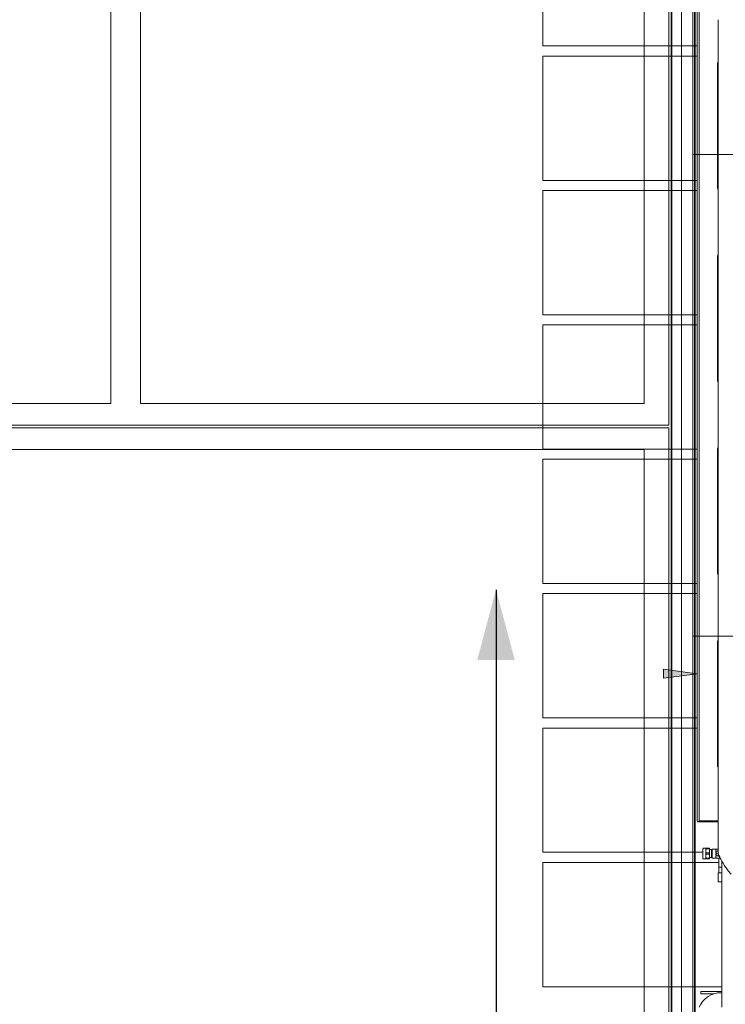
# Model space of a CAD drawing. Header units: centimetres. Extents: x -396 to 14490, y -515 to 1122.
# Tile 38 of 73: x 364 to 510, y 24 to 228. Entities that reach past the tile are written whole.
import ezdxf

# ---------------------------------------------------------------- set-up
doc = ezdxf.new("R2010")
doc.units = ezdxf.units.CM
doc.header["$MEASUREMENT"] = 0
doc.layers.add('00 - nowa technologia myjni_Nr_pióra__246', color=7, linetype='Continuous', lineweight=20, true_color=0x1db3b3)
doc.layers.add('0_Nr_pióra__142', color=7, linetype='Continuous', lineweight=20, true_color=0x004141)
doc.layers.add('299-A Wymiary Opisy', color=7, linetype='Continuous')
doc.layers.add('Nowe_Drzwi Archicad', color=7, linetype='Continuous')
for name, color, linetype, lineweight in [('299-A Wymiary Opisy_Nr_pióra__11', 7, 'Continuous', 0), ('420-K Ściany_Nr_pióra__11', 7, 'Continuous', 0), ('420-K Ściany_Nr_pióra__93', 9, 'Continuous', 20), ('Nowe_199-Z Wymiary i opisy_Nr_pióra__135', 5, 'Continuous', 20), ('Nowe_Drzwi Archicad_Nr_pióra__135', 5, 'Continuous', 13)]:
    doc.layers.add(name, color=color, linetype=linetype, lineweight=lineweight)
doc.styles.add('STYL_AUTOMATYCZNY_1', font='arial.ttf')
doc.dimstyles.new('STYL_AUTOMATYCZNY__2', dxfattribs={"dimtxt": 13, "dimasz": 7.6, "dimexe": 0.18, "dimexo": 0.0625, "dimgap": 0, "dimtad": 1, "dimdec": 0, "dimzin": 0, "dimdsep": 46, "dimtxsty": 'STYL_AUTOMATYCZNY_1', "dimblk": 'ARROWHEAD_2', "dimblk1": 'ARROWHEAD_2', "dimblk2": 'ARROWHEAD_2', "dimcen": 0.09, "dimclrd": 7, "dimclre": 7, "dimclrt": 7, "dimadec": 0, "dimazin": 0, "dimtfac": 1, "dimtdec": 4, "dimtmove": 0, "dimatfit": 3, "dimfxl": 0, "dimtolj": 1, "dimtzin": 0, "dimarcsym": 0})
doc.dimstyles.new('STYL_AUTOMATYCZNY__3', dxfattribs={"dimtxt": 0.18, "dimasz": 14.592, "dimexe": 0.18, "dimexo": 0.0625, "dimgap": 0, "dimtad": 0, "dimtih": 1, "dimtoh": 1, "dimdec": 4, "dimzin": 0, "dimdsep": 46, "dimcen": 0.09, "dimadec": 0, "dimazin": 0, "dimtfac": 1, "dimtdec": 4, "dimtmove": 0, "dimatfit": 3, "dimldrblk": 'ARROWHEAD_5', "dimfxl": 0, "dimtolj": 1, "dimtzin": 0, "dimarcsym": 0})

# ---------------------------------------------------------------- blocks, each defined once
blk = doc.blocks.new('ElemPrzekroju_79_1')
at = {"layer": 'Nowe_Drzwi Archicad_Nr_pióra__135', "color": 5, "linetype": 'Continuous', "lineweight": 20}
for p, q in [((498.88, 0), (498.88, 408.7)), ((499.04, 0), (499.04, 408.7)), ((503.88, 0), (503.88, 408.7)), ((501.02, 0), (501.02, 372.69)), ((503.72, 0), (503.72, 372.69))]:
    blk.add_line(p, q, dxfattribs=at)
at = {"layer": 'Nowe_Drzwi Archicad_Nr_pióra__135', "color": 5, "linetype": 'Continuous', "lineweight": 13}
for p, q in [((498.38, 143.8), (498.38, 264.9)), ((382.64, 148.34), (382.64, 259.85)), ((382.64, 259.85), (382.64, 148.34)), ((388.79, 148.34), (388.79, 259.85)), ((493.26, 259.85), (493.26, 148.34)), ((382.64, 148.34), (276.12, 148.34)), ((382.64, 148.34), (382.64, 148.34)), ((493.26, 148.34), (388.79, 148.34)), ((160.38, 143.8), (498.38, 143.8)), ((498.38, 143.3), (160.38, 143.3)), ((498.38, 0), (498.38, 143.3)), ((165.5, 138.76), (493.26, 138.76)), ((493.26, 138.76), (493.26, 5.05))]:
    blk.add_line(p, q, dxfattribs=at)
blk = doc.blocks.new('*D95')
at = {"layer": '299-A Wymiary Opisy_Nr_pióra__11', "color": 7, "linetype": 'Continuous', "lineweight": 0}
for p, q in [((-35.6, 516.05), (-35.6, 520.94)), ((-30.6, 513.16), (-40.6, 518.94)), ((-28.1, 516.05), (-43.1, 516.05)), ((-35.6, 0), (-35.6, 516.05)), ((-40.6, 2.89), (-30.6, -2.89))]:
    blk.add_line(p, q, dxfattribs=at)
at = {"layer": '299-A Wymiary Opisy_Nr_pióra__11', "color": 7, "lineweight": 0, "insert": (-38.2, 243.15), "char_height": 13, "attachment_point": 7, "rotation": 90, "style": 'STYL_AUTOMATYCZNY_1'}
blk.add_mtext('\\A1;{\\pql;\\fArial|b0|i0|c238|p0;\\W1.000000;516}', dxfattribs=at)
blk = doc.blocks.new('ARROWHEAD_2')
at = {"color": 0, "linetype": 'Continuous', "lineweight": 0}
for p, q in [((-0.378, -0.655), (0.378, 0.655)), ((0, 0), (-1, 0))]:
    blk.add_line(p, q, dxfattribs=at)
blk = doc.blocks.new('*D97')
at = {"layer": '299-A Wymiary Opisy_Nr_pióra__11', "color": 7, "linetype": 'Continuous', "lineweight": 0}
for p, q in [((596.11, 544.46), (596.11, 549.35)), ((601.11, 541.57), (591.11, 547.34)), ((603.61, 544.46), (588.61, 544.46)), ((596.11, 0), (596.11, 544.46)), ((591.11, 2.89), (601.11, -2.89)), ((603.61, 0), (588.61, 0)), ((596.11, -4.89), (596.11, 0))]:
    blk.add_line(p, q, dxfattribs=at)
at = {"layer": '299-A Wymiary Opisy_Nr_pióra__11', "color": 7, "lineweight": 0, "insert": (593.51, 257.36), "char_height": 13, "attachment_point": 7, "rotation": 90, "style": 'STYL_AUTOMATYCZNY_1'}
blk.add_mtext('\\A1;{\\pql;\\fArial|b0|i0|c238|p0;\\W1.000000;544}', dxfattribs=at)
blk = doc.blocks.new('ARROWHEAD_5')
at = {"linetype": 'Continuous', "lineweight": 0}
blk.add_hatch(color=0, dxfattribs=at).paths.add_polyline_path([(-1, 0.2679), (0, 0), (-1, -0.2679)])
at = {"color": 0, "linetype": 'Continuous', "lineweight": 0}
blk.add_line((0, 0), (-1, 0), dxfattribs=at)

msp = doc.modelspace()

# ---------------------------------------------------------------- hatches: boundary and pattern name
at = {"layer": '0_Nr_pióra__142', "linetype": 'Continuous', "lineweight": 20, "true_color": 0x004141}
msp.add_hatch(color=128, dxfattribs=at).paths.add_polyline_path([(504.28, 92.23), (497.34, 93.14), (497.34, 91.32)])
at = {"layer": '420-K Ściany_Nr_pióra__93', "linetype": 'Continuous', "lineweight": 20}
h = msp.add_hatch(dxfattribs=at)
h.set_pattern_fill('Siatka_50x100_0001', color=9, style=0, pattern_type=2)
h.set_pattern_definition([(0, (0, 0), (0, 100), []), (90, (0, 0), (-50, 0), [])])
h.paths.add_polyline_path([(621.76, 503.71), (621.76, 4.59), (503.38, 4.59), (503.38, 414.8), (151.54, 414.8), (151.54, 4.59), (62.03, 4.59), (62.03, 455.01)])

# ---------------------------------------------------------------- linework, layer by layer
at = {"layer": '00 - nowa technologia myjni_Nr_pióra__246', "color": 132, "linetype": 'Continuous', "lineweight": 20, "true_color": 0x1db3b3}
for p, q in [((504.28, 310.33), (504.28, 61.67)), ((504.68, 310.33), (504.68, 61.67)), ((472.28, 222.55), (472.28, 248.35)), ((508.68, 228.01), (508.68, 54.99)), ((504.28, 222.55), (472.28, 222.55)), ((472.28, 194.65), (472.28, 220.45)), ((472.28, 220.45), (504.28, 220.45)), ((508.54, 219), (508.54, 193)), ((504.28, 194.65), (472.28, 194.65)), ((508.68, 194.65), (508.54, 194.65)), ((472.28, 166.75), (472.28, 192.55)), ((472.28, 192.55), (504.28, 192.55)), ((508.54, 179), (508.54, 153)), ((508.54, 178.9), (508.68, 178.9)), ((508.54, 178.47), (508.68, 178.47)), ((508.57, 178.9), (508.68, 178.9)), ((504.28, 166.75), (472.28, 166.75)), ((508.68, 166.75), (508.54, 166.75)), ((472.28, 138.85), (472.28, 164.65)), ((472.28, 164.65), (504.28, 164.65)), ((508.54, 164.65), (508.68, 164.65)), ((504.28, 138.85), (472.28, 138.85)), ((508.54, 139), (508.54, 113)), ((508.68, 138.85), (508.54, 138.85)), ((508.54, 138.82), (508.68, 138.82)), ((508.54, 138.4), (508.57, 138.4)), ((508.54, 137.4), (508.68, 137.4)), ((508.54, 136.97), (508.68, 136.97)), ((508.57, 138.4), (508.68, 138.4)), ((508.57, 137.4), (508.68, 137.4)), ((472.28, 110.95), (472.28, 136.75)), ((472.28, 136.75), (504.28, 136.75)), ((508.54, 136.75), (508.68, 136.75)), ((504.28, 110.95), (472.28, 110.95)), ((472.28, 83.05), (472.28, 108.85)), ((472.28, 108.85), (504.28, 108.85)), ((508.54, 73), (508.54, 99)), ((508.54, 97.32), (508.68, 97.32)), ((508.54, 96.9), (508.57, 96.9)), ((508.57, 96.9), (508.68, 96.9)), ((508.54, 95.9), (508.68, 95.9)), ((508.54, 95.47), (508.68, 95.47)), ((508.57, 95.9), (508.68, 95.9)), ((504.28, 83.05), (472.28, 83.05)), ((508.68, 83.05), (508.54, 83.05)), ((472.28, 55.15), (472.28, 80.95)), ((472.28, 80.95), (504.28, 80.95)), ((508.54, 80.95), (508.68, 80.95)), ((504.38, 61.5), (504.28, 61.67)), ((504.38, 61.5), (504.58, 61.5)), ((504.58, 61.5), (504.68, 61.67)), ((505.02, 61.5), (504.58, 61.5)), ((505.02, 61.67), (504.68, 61.67)), ((508.64, 61.67), (505.02, 61.67)), ((508.64, 61.5), (505.02, 61.5)), ((508.64, 61.67), (508.68, 61.67)), ((508.64, 61.5), (508.68, 61.5)), ((505.5, 54.42), (505.5, 55.9)), ((505.6, 56), (506.1, 56)), ((506.13, 56), (506.1, 56)), ((506.1, 55.45), (506.1, 56)), ((506.1, 54.37), (506.1, 55.45)), ((506.13, 55.84), (506.13, 56)), ((506.13, 56), (506.81, 56)), ((506.13, 55.84), (506.81, 55.84)), ((506.81, 55.84), (506.81, 56)), ((506.81, 56), (506.84, 56)), ((506.85, 55.94), (506.84, 56)), ((506.85, 54.4), (506.85, 55.94)), ((506.85, 55.73), (507.3, 55.73)), ((507.3, 54.5), (507.3, 55.73)), ((507.38, 54.48), (507.38, 55.77)), ((507.47, 55.82), (508.15, 55.82)), ((508.15, 55.4), (508.15, 55.82)), ((508.15, 55.82), (508.68, 55.82)), ((508.15, 55.4), (508.47, 55.4)), ((508.37, 55.38), (508.37, 55.38)), ((508.47, 55.4), (508.63, 55.4)), ((508.63, 55.4), (508.68, 55.4)), ((508.63, 54.66), (508.63, 55.4)), ((505.5, 55.15), (472.28, 55.15)), ((505.5, 53.9), (505.5, 54.42)), ((505.6, 53.8), (506.1, 53.8)), ((506.1, 54.35), (506.1, 54.37)), ((506.1, 54.35), (506.1, 54.37)), ((506.1, 53.8), (506.1, 54.35)), ((506.1, 53.8), (506.13, 53.8)), ((506.13, 54.74), (506.13, 55.06)), ((506.13, 55.06), (506.81, 55.06)), ((506.13, 54.74), (506.81, 54.74)), ((506.13, 53.96), (506.81, 53.96)), ((506.13, 53.8), (506.13, 53.96)), ((506.13, 53.8), (506.81, 53.8)), ((506.81, 54.74), (506.81, 55.06)), ((506.81, 53.8), (506.81, 53.96)), ((506.84, 53.8), (506.81, 53.8)), ((506.85, 53.86), (506.84, 53.8)), ((506.85, 53.86), (506.85, 54.4)), ((506.85, 54.07), (507.3, 54.07)), ((507.3, 54.07), (507.3, 54.5)), ((507.38, 54.03), (507.38, 54.48)), ((507.47, 53.97), (508.15, 53.97)), ((508.15, 54.4), (508.7, 54.4)), ((508.15, 54.4), (508.15, 53.97)), ((508.15, 53.97), (508.9, 53.97)), ((508.17, 55.09), (508.17, 55)), ((508.17, 55), (508.17, 54.95)), ((508.17, 54.95), (508.37, 54.95)), ((508.17, 54.85), (508.17, 54.8)), ((508.17, 54.85), (508.37, 54.85)), ((508.17, 54.8), (508.17, 54.71)), ((508.37, 54.95), (508.37, 54.85)), ((508.37, 54.42), (508.37, 54.42)), ((508.47, 54.4), (508.63, 54.4)), ((508.63, 55.17), (508.68, 55.17)), ((508.63, 54.4), (508.63, 54.66)), ((508.63, 54.63), (508.7, 54.63)), ((508.7, 54.79), (508.7, 54.57)), ((508.7, 54.38), (508.7, 54.57)), ((508.88, 54.38), (508.7, 54.38)), ((508.79, 52.1), (508.79, 53.97)), ((508.9, 54.32), (508.9, 53.97)), ((509.07, 53.97), (508.9, 53.97)), ((509.38, 23), (509.38, 53.38)), ((472.28, 27.25), (472.28, 53.05)), ((472.28, 53.05), (508.79, 53.05)), ((509.38, 52.1), (508.79, 52.1)), ((508.81, 50.9), (508.81, 52.1)), ((508.65, 50.9), (508.65, 49.05)), ((509.38, 50.9), (508.65, 50.9)), ((508.65, 49.05), (508.65, 49)), ((508.65, 49), (509.25, 49)), ((509.25, 49), (509.28, 49)), ((509.28, 49), (509.25, 49)), ((509.28, 49), (509.38, 49)), ((509.38, 27.25), (472.28, 27.25)), ((509.38, 26.25), (505.03, 26.25)), ((505.03, 25.75), (505.03, 26.25)), ((507.72, 25.75), (505.03, 25.75)), ((509.28, 26), (509.38, 26))]:
    msp.add_line(p, q, dxfattribs=at)
msp.add_lwpolyline([(497.34, 91.32), (504.28, 92.23), (497.34, 93.14)], close=True, dxfattribs=at)
for points in [[(506.81, 55.06), (506.83, 55.21), (506.84, 55.34), (506.84, 55.51), (506.83, 55.67), (506.81, 55.84)], [(508.17, 55.09), (508.18, 55.14), (508.19, 55.19), (508.21, 55.23), (508.24, 55.29), (508.29, 55.34), (508.33, 55.36), (508.37, 55.38)], [(508.17, 54.71), (508.18, 54.66), (508.19, 54.61), (508.21, 54.57), (508.24, 54.51), (508.29, 54.46), (508.33, 54.44), (508.37, 54.42)], [(511.34, 50.62), (511.13, 50.85), (510.92, 51.09), (510.72, 51.34), (510.58, 51.52), (510.44, 51.71), (510.3, 51.9), (510.16, 52.1), (509.9, 52.49), (509.66, 52.89), (509.42, 53.3), (509.2, 53.72), (509.08, 53.95), (508.97, 54.19), (508.85, 54.43), (508.75, 54.67)], [(509.25, 49), (509.09, 49), (508.92, 49.02), (508.79, 49.03), (508.65, 49.05)]]:
    msp.add_lwpolyline(points, dxfattribs=at)
for centre, radius, start, end in [((509.04, 219), 0.5, 143.1301, 180), ((509.05, 218.85), 0.604, 127.4623, 132.4136), ((509.04, 193), 0.5, 180, 216.8699), ((509.05, 193.15), 0.604, 227.5862, 232.5318), ((509.04, 179), 0.5, 143.1301, 180), ((508.57, 179.2), 0.299, 263.2806, 270.0116), ((509.05, 178.85), 0.604, 127.4623, 132.4136), ((509.04, 153), 0.5, 180, 216.8699), ((509.05, 153.15), 0.604, 227.5862, 232.5318), ((509.04, 139), 0.5, 143.1301, 180), ((509.05, 138.85), 0.604, 127.4623, 132.4136), ((508.57, 138.1), 0.299, 89.9884, 96.722), ((508.57, 137.7), 0.299, 263.2782, 270.0116), ((509.04, 113), 0.5, 180, 216.8699), ((509.05, 113.15), 0.604, 227.5862, 232.5318), ((509.04, 99), 0.5, 143.1301, 180), ((509.05, 98.85), 0.604, 127.4623, 132.4136), ((508.57, 96.6), 0.299, 89.9884, 96.7218), ((508.57, 96.2), 0.299, 263.278, 270.0116), ((509.04, 73), 0.5, 180, 216.8699), ((509.05, 73.15), 0.604, 227.5862, 232.5318), ((505.6, 55.9), 0.1, 90, 180), ((509.43, 55.44), 3.33, 173.0792, 179.864), ((509.43, 55.46), 3.33, 180.136, 186.9208), ((507.39, 55.65), 0.12, 93.0749, 134.5271), ((507.47, 55.72), 0.1, 90, 155.0032), ((508.47, 55.1), 0.3, 90, 109.4712), ((505.6, 53.9), 0.1, 180, 270), ((509.45, 54.34), 3.35, 173.0928, 179.4546), ((509.43, 54.36), 3.33, 180.1313, 186.9209), ((503.49, 54.34), 3.35, 0.5454, 6.9072), ((503.53, 54.36), 3.31, 353.0607, 0.2829), ((507.39, 54.15), 0.12, 225.4729, 266.9251), ((507.47, 54.07), 0.1, 204.9968, 270), ((508.47, 54.7), 0.3, 250.5288, 270), ((509.48, 54.99), 0.8, 180.0229, 203.6082), ((509.25, 52.39), 3.39, 270.4214, 272.1201), ((509.28, 21), 5, 90, 156.4246)]:
    msp.add_arc(centre, radius, start, end, dxfattribs=at)
at = {"layer": '420-K Ściany_Nr_pióra__11', "color": 7, "linetype": 'Continuous', "lineweight": 0, "flags": 128}
msp.add_lwpolyline([(621.76, 503.71), (621.76, 4.59), (503.38, 4.59), (503.38, 414.8), (151.54, 414.8), (151.54, 4.59), (62.03, 4.59), (62.03, 455.01)], close=True, dxfattribs=at)

# ---------------------------------------------------------------- block references
at = {"layer": 'Nowe_Drzwi Archicad', "lineweight": 0}
msp.add_blockref('ElemPrzekroju_79_1', (0, 0), dxfattribs=at)

# ---------------------------------------------------------------- dimensions: what is measured, and where the dimension line sits
at = {"layer": '299-A Wymiary Opisy', "color": 7, "linetype": 'Continuous', "lineweight": 0}
for base, p1, p2, picture, middle in [((596.11, 544.46), (341.97, 0), (615.23, 544.46), '*D97', (587.01, 272.2)), ((-35.6, 516.05), (472.65, 0), (13.45, 516.05), '*D95', (-44.7, 257.99))]:
    dim = msp.add_linear_dim(base=base, p1=p1, p2=p2, angle=90, dimstyle='STYL_AUTOMATYCZNY__2', dxfattribs=at)
    dim.commit()
    dim.dimension.update_dxf_attribs({"geometry": picture, "text_midpoint": middle, "dimtype": 160, "text_rotation": 90})

# ---------------------------------------------------------------- leaders
at = {"layer": 'Nowe_199-Z Wymiary i opisy_Nr_pióra__135', "color": 5, "linetype": 'Continuous', "lineweight": 20, "annotation_type": 0, "has_hookline": 1, "hookline_direction": 1, "text_width": 329.87}
msp.add_leader([(462.55, 109.65), (462.55, -322.78), (376.23, -323.5)], dimstyle='STYL_AUTOMATYCZNY__3', dxfattribs=at)

doc.saveas('drawing.dxf')
